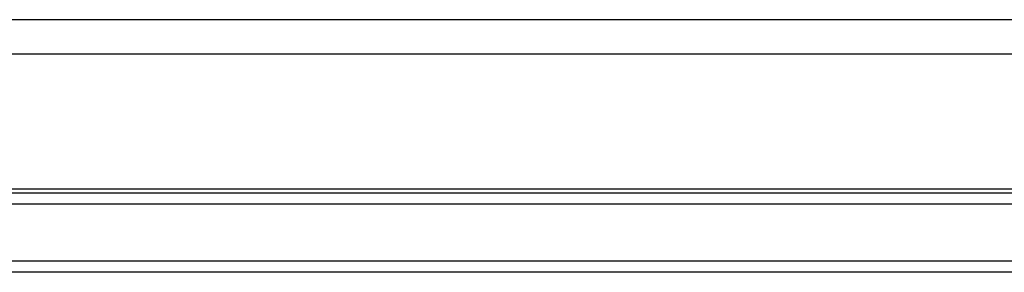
# Model space of a CAD drawing. Header units: inches. Extents: x 6 to 216, y 11 to 118.
# Tile 116 of 212: x 14.86 to 19.52, y 86.39 to 87.58. Entities that reach past the tile are written whole.
import ezdxf

# ---------------------------------------------------------------- set-up
doc = ezdxf.new("R2010")
doc.units = ezdxf.units.IN
doc.header["$MEASUREMENT"] = 0
doc.layers.add('Visible Edges(ANSI)', color=7, linetype='Continuous', lineweight=25)
doc.layers.add('Visible Tangent Edges(ANSI)', color=7, linetype='Continuous', lineweight=25)

msp = doc.modelspace()

# ---------------------------------------------------------------- linework, layer by layer
at = {"layer": 'Visible Edges(ANSI)'}
for p, q in [((41.3062, 87.5817), (5.7102, 87.5817)), ((41.3062, 86.7817), (5.7102, 86.7817)), ((7.7633, 86.7637), (22.8423, 86.7637)), ((23.1262, 86.3887), (8.4176, 86.3887))]:
    msp.add_line(p, q, dxfattribs=at)
at = {"layer": 'Visible Tangent Edges(ANSI)'}
for p, q in [((5.7102, 87.4207), (41.3062, 87.4207)), ((23.1243, 86.7098), (9.0869, 86.7098)), ((8.4176, 86.4425), (23.1252, 86.4425))]:
    msp.add_line(p, q, dxfattribs=at)

doc.saveas('drawing.dxf')
